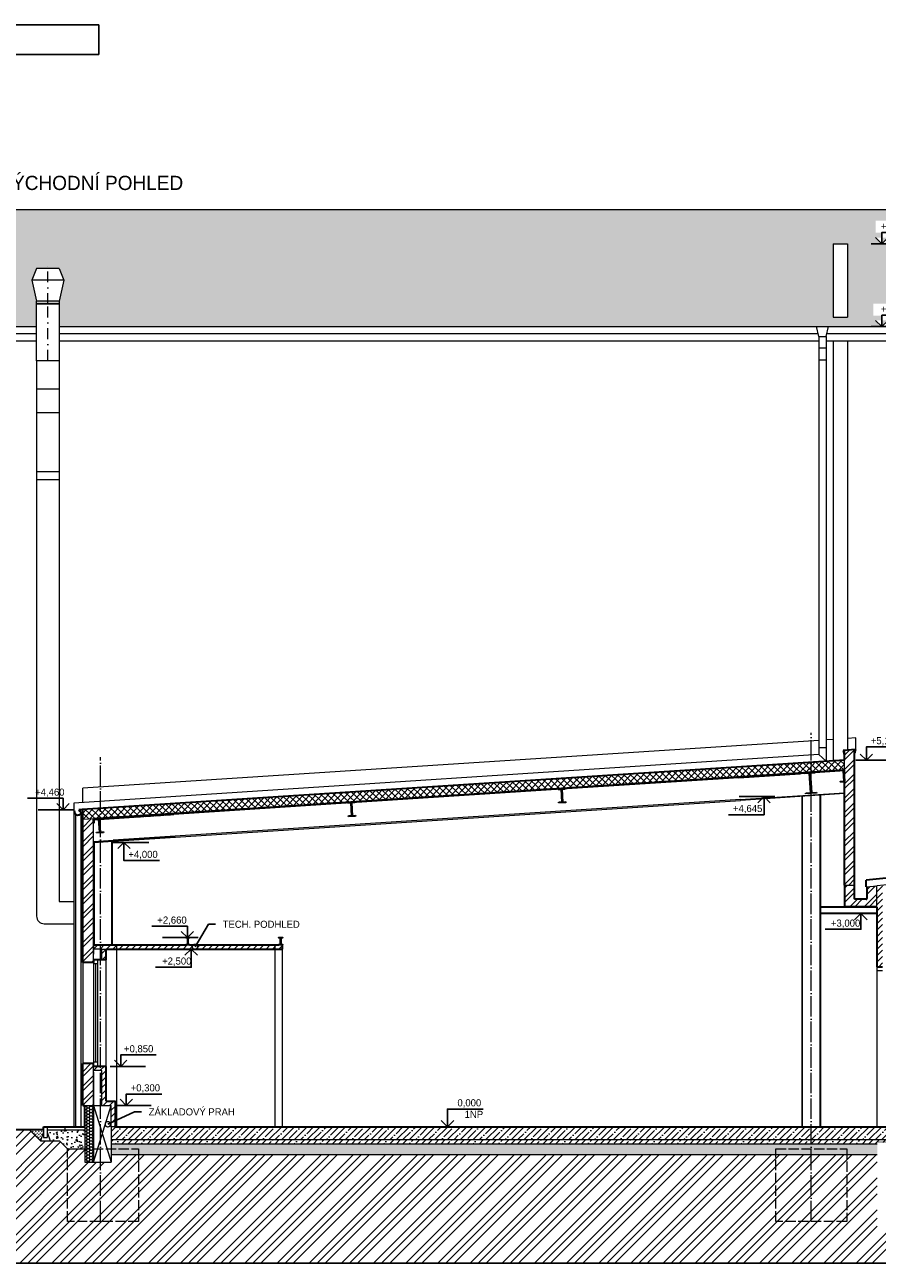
# Model space of a CAD drawing. Header units: millimetres. Extents: x -22988 to 405099, y -30982 to 417446.
# Tile 2 of 18: x -11188 to 804, y -1919 to 15500. Entities that reach past the tile are written whole.
import ezdxf
from ezdxf import colors
from ezdxf.entities.mleader import LeaderData, LeaderLine
from ezdxf.enums import TextEntityAlignment as Align
from ezdxf.math import Vec2, Vec3

# ---------------------------------------------------------------- set-up
doc = ezdxf.new("R2010")
doc.units = ezdxf.units.MM
doc.header["$LTSCALE"] = 12
for name, pattern in [('ACAD_ISO02W100', [15, 12, -3]), ('ACAD_ISO04W100', [30, 24, -3, 0, -3]), ('DASHDOT', [25.4, 12.7, -6.35, 0, -6.35]), ('DXK_LINE_DOT2', [3.9198, 1.9599, -1.9599]), ('Vrchní', [3.96875, 2.38125, -1.5875])]:
    doc.linetypes.add(name, pattern=pattern)
doc.layers.add('netisk', color=30, linetype='Continuous', plot=False)
for name, color, linetype, lineweight in [('NS_tenka', 10, 'Continuous', 9), ('NS_tlusta', 10, 'Continuous', 15), ('NS_velmi_tlusta', 10, 'Continuous', 35), ('srafy', 6, 'Continuous', 9), ('tenka', 6, 'Continuous', 9), ('text', 6, 'Continuous', 9), ('tlusta', 7, 'Continuous', 15), ('velmi_tlusta', 4, 'Continuous', 35)]:
    doc.layers.add(name, color=color, linetype=linetype, lineweight=lineweight)
doc.layers.add('vyskove koty', color=6, linetype='Continuous')
doc.styles.add('laplan', font='txt', dxfattribs={"height": 2})
doc.styles.add('laplan N', font='txt')
pattern_1 = [(45, (109113.12, 10746.15), (-101.02788, 101.02788), []), (45, (109180.47, 10746.15), (-101.02788, 101.02788), [])]

# ---------------------------------------------------------------- blocks, each defined once
blk = doc.blocks.new('*T39')
at = {"layer": 'text', "color": 0, "lineweight": -2, "transparency": 16777216}
for p, q in [((0, 0), (3995, 0)), ((0, 0), (0, -417)), ((3995, 0), (3995, -417)), ((0, -417), (3995, -417))]:
    blk.add_line(p, q, dxfattribs=at)
at = {"layer": 'text', "transparency": 16777216, "insert": (1997, -208), "char_height": 200, "width": 3844.77, "attachment_point": 5, "style": 'laplan N'}
blk.add_mtext("ŘEZ A-A'", dxfattribs=at)
blk = doc.blocks.new('*U30')
at = {"layer": 'vyskove koty', "linetype": 'ByBlock', "lineweight": -2}
blk.add_line((-3, 0), (7, 0), dxfattribs=at)
for points in [[(-1.75, -1.75), (0, 0), (1.75, -1.75)], [(0, 0), (0, -5.12), (0, -5.12), (10, -5.12)]]:
    blk.add_lwpolyline(points, dxfattribs=at)
at = {"layer": 'vyskove koty', "linetype": 'ByBlock', "lineweight": -2, "style": 'laplan N'}
for tag, p in [('VYSKA', (9.5, -2.37)), ('POPIS', (9.5, -5.62))]:
    blk.add_attdef(tag, text='', height=2, dxfattribs=at).set_placement(p, align=Align.TOP_RIGHT)
blk = doc.blocks.new('*U37')
at = {"layer": 'vyskove koty', "linetype": 'ByBlock', "lineweight": -2}
blk.add_line((3, 0), (-7, 0), dxfattribs=at)
for points in [[(0, 0), (0, 3.2), (0, 3.2), (-10, 3.2)], [(1.75, 1.75), (0, 0), (-1.75, 1.75)]]:
    blk.add_lwpolyline(points, dxfattribs=at)
at = {"layer": 'vyskove koty', "linetype": 'ByBlock', "lineweight": -2, "style": 'laplan N'}
blk.add_attdef('VYSKA', text='', height=2, dxfattribs=at).set_placement((-0.52, 5.95), align=Align.TOP_RIGHT)
blk.add_attdef('POPIS', text='', height=2, dxfattribs=at).set_placement((-9.5, 2.7), align=Align.TOP_LEFT)
blk = doc.blocks.new('*U24')
at = {"layer": 'vyskove koty', "linetype": 'ByBlock', "lineweight": -2}
blk.add_line((-3, 0), (7, 0), dxfattribs=at)
for points in [[(0, 0), (0, 5), (0, 5), (10, 5)], [(-1.75, 1.75), (0, 0), (1.75, 1.75)]]:
    blk.add_lwpolyline(points, dxfattribs=at)
at = {"layer": 'vyskove koty', "linetype": 'ByBlock', "lineweight": -2, "style": 'laplan N'}
for tag, p in [('VYSKA', (9.5, 7.75)), ('POPIS', (9.5, 4.5))]:
    blk.add_attdef(tag, text='', height=2, dxfattribs=at).set_placement(p, align=Align.TOP_RIGHT)
blk = doc.blocks.new('_DotSmall')
at = {"color": 0, "linetype": 'ByBlock', "const_width": 0.5}
blk.add_lwpolyline([(-0.0625, 0, 1), (0.0625, 0, 1)], format="xyb", close=True, dxfattribs=at)
blk = doc.blocks.new('*U328')
at = {"layer": 'vyskove koty', "linetype": 'ByBlock', "lineweight": -2}
blk.add_line((3, 0), (-7, 0), dxfattribs=at)
for points in [[(0, 0), (0, -5.13), (0, -5.13), (-10, -5.13)], [(1.75, -1.75), (0, 0), (-1.75, -1.75)]]:
    blk.add_lwpolyline(points, dxfattribs=at)
at = {"layer": 'vyskove koty', "linetype": 'ByBlock', "lineweight": -2, "style": 'laplan N'}
blk.add_attdef('VYSKA', text='', height=2, rotation=360, dxfattribs=at).set_placement((-0.52, -2.38), align=Align.TOP_RIGHT)
blk.add_attdef('POPIS', text='', height=2, rotation=360, dxfattribs=at).set_placement((-9.5, -5.63), align=Align.TOP_LEFT)
blk = doc.blocks.new('*U314')
at = {"layer": 'vyskove koty', "linetype": 'ByBlock', "lineweight": -2}
blk.add_line((3, 0), (-7, 0), dxfattribs=at)
for points in [[(0, 0), (0, -4.45), (0, -4.45), (-10, -4.45)], [(1.75, -1.75), (0, 0), (-1.75, -1.75)]]:
    blk.add_lwpolyline(points, dxfattribs=at)
at = {"layer": 'vyskove koty', "linetype": 'ByBlock', "lineweight": -2, "style": 'laplan N'}
blk.add_attdef('VYSKA', text='', height=2, rotation=360, dxfattribs=at).set_placement((-0.52, -1.7), align=Align.TOP_RIGHT)
blk.add_attdef('POPIS', text='', height=2, rotation=360, dxfattribs=at).set_placement((-9.5, -4.95), align=Align.TOP_LEFT)
blk = doc.blocks.new('*U325')
at = {"layer": 'vyskove koty', "linetype": 'ByBlock', "lineweight": -2}
blk.add_line((3, 0), (-7, 0), dxfattribs=at)
for points in [[(0, 0), (0, -5.12), (0, -5.12), (-10, -5.12)], [(1.75, -1.75), (0, 0), (-1.75, -1.75)]]:
    blk.add_lwpolyline(points, dxfattribs=at)
at = {"layer": 'vyskove koty', "linetype": 'ByBlock', "lineweight": -2, "style": 'laplan N'}
blk.add_attdef('VYSKA', text='', height=2, rotation=360, dxfattribs=at).set_placement((-0.52, -2.37), align=Align.TOP_RIGHT)
blk.add_attdef('POPIS', text='', height=2, rotation=360, dxfattribs=at).set_placement((-9.5, -5.62), align=Align.TOP_LEFT)
blk = doc.blocks.new('*U41')
at = {"layer": 'vyskove koty', "linetype": 'ByBlock', "lineweight": -2}
blk.add_line((-3, 0), (7, 0), dxfattribs=at)
for points in [[(-1.75, 1.75), (0, 0), (1.75, 1.75)], [(0, 0), (0, 3.2), (0, 3.2), (10, 3.2)]]:
    blk.add_lwpolyline(points, dxfattribs=at)
at = {"layer": 'vyskove koty', "linetype": 'ByBlock', "lineweight": -2, "style": 'laplan N'}
for tag, p in [('VYSKA', (9.5, 5.95)), ('POPIS', (9.5, 2.7))]:
    blk.add_attdef(tag, text='', height=2, dxfattribs=at).set_placement(p, align=Align.TOP_RIGHT)
blk = doc.blocks.new('*U346')
at = {"layer": 'vyskove koty', "linetype": 'ByBlock', "lineweight": -2}
blk.add_line((-3, 0), (7, 0), dxfattribs=at)
for points in [[(0, 0), (0, 3.78), (0, 3.78), (10, 3.78)], [(-1.75, 1.75), (0, 0), (1.75, 1.75)]]:
    blk.add_lwpolyline(points, dxfattribs=at)
at = {"layer": 'vyskove koty', "linetype": 'ByBlock', "lineweight": -2, "style": 'laplan N'}
for tag, p in [('VYSKA', (9.5, 6.53)), ('POPIS', (9.5, 3.28))]:
    blk.add_attdef(tag, text='', height=2, dxfattribs=at).set_placement(p, align=Align.TOP_RIGHT)

msp = doc.modelspace()

# ---------------------------------------------------------------- hatches: boundary and pattern name
at = {"layer": 'srafy', "transparency": 33554610}
h = msp.add_hatch(dxfattribs=at)
h.set_pattern_fill('ANSI32', color=1, scale=15)
h.set_pattern_definition(pattern_1)
h.paths.add_polyline_path([(484.2, 5304.5), (344.1, 5292.6), (344.1, 3400.1), (484.1, 3399.9)])
h = msp.add_hatch(dxfattribs=at)
h.set_pattern_fill('ANSI37', color=1, scale=20, angle=2)
h.set_pattern_definition([(47, (108816.254, 14907.523), (-46.44096, 43.306896), []), (137, (108816.254, 14907.523), (-43.306896, -46.44096), [])])
h.paths.add_polyline_path([(-145.2, 5125.8), (-10128.3, 4477), (-10123.4, 4337), (-140, 4985.8)])
h.paths.add_polyline_path([(344.1, 5157.6), (-145.2, 5125.8), (-140, 4985.8), (271.4, 5012.6), (271.4, 5014.2), (344.1, 5017.3)])
h.paths.add_polyline_path([(-10373, 4320.8), (-10223, 4330.5), (-10123.4, 4337), (-10128.3, 4477), (-10373, 4461.1)])
h = msp.add_hatch(dxfattribs=at)
h.set_pattern_fill('ANSI32', color=1, scale=15)
h.set_pattern_definition(pattern_1)
h.paths.add_polyline_path([(-10223, 890), (-10373, 890), (-10373, 300), (-10343, 300), (-10223, 300), (-10223, 380)])
h.paths.add_polyline_path([(-10372.9, 2310), (-10222.9, 2310), (-10223, 3971.5), (-10222.7, 4330), (-10373, 4325.5)])
h = msp.add_hatch(dxfattribs=at)
h.set_pattern_fill('ANSI32', color=1, scale=15)
h.set_pattern_definition([(45, (109113.12, 10760.98), (-101.02788, 101.02788), []), (45, (109180.47, 10760.98), (-101.02788, 101.02788), [])])
edge = h.paths.add_edge_path()
edge.add_line((799.1, 3333.8), (799.1, 3390))
edge.add_line((799.1, 3390), (659.1, 3376.3))
edge.add_line((659.1, 3376.3), (659.1, 3212.5))
edge.add_arc((646.6, 3212.5), 12.5, 270, 360, ccw=False)
edge.add_line((646.6, 3200), (496.6, 3200))
edge.add_arc((496.6, 3212.5), 12.5, 180, 270, ccw=False)
edge.add_line((484.1, 3212.5), (484.2, 3387.5))
edge.add_arc((471.7, 3387.5), 12.5, 360, 450.48618)
edge.add_line((471.6, 3400), (356.6, 3400))
edge.add_arc((356.6, 3387.5), 12.5, 90.00095, 179.98265)
edge.add_line((344.1, 3387.5), (344.1, 3112.5))
edge.add_arc((356.6, 3112.5), 12.5, 180, 270)
edge.add_line((356.6, 3100), (599.4, 3100))
edge.add_line((599.4, 3100), (788.8, 3100))
edge.add_arc((788.8, 3112.5), 12.5, 270, 325)
edge.add_line((799.1, 3105.3), (799.1, 3333.8))
at = {"layer": 'srafy', "transparency": 33554687}
h = msp.add_hatch(dxfattribs=at)
h.set_pattern_fill('ANSI31', color=251, scale=20)
h.set_pattern_definition([(45, (876.18, 60134.785), (-44.90128, 44.90128), [])])
h.paths.add_polyline_path([(799.1, 2250), (879.1, 2250), (879.1, 3397.8), (799.1, 3390)])
at = {"layer": 'srafy', "transparency": 33554610}
h = msp.add_hatch(dxfattribs=at)
h.set_pattern_fill('ANSI31', color=1, scale=20)
h.set_pattern_definition([(45, (109113.12, 10746.145), (-44.90128, 44.90128), [])])
h.paths.add_polyline_path([(-8637.1, 2500), (-7563, 2500), (-7563, 2560), (-10223, 2560), (-10223, 2500), (-10043, 2500)])
h.paths.add_polyline_path([(-10103, 2350), (-10043, 2350), (-10043, 2500), (-10103, 2500)])
h.paths.add_polyline_path([(-10043, 850), (-10223, 850), (-10223, 790), (-10103, 790), (-10103, 300), (-9973, 300), (-9973, 0), (-9913, 0), (-9913, 360), (-10043, 360)])
h = msp.add_hatch(dxfattribs=at)
h.set_pattern_fill('HONEY', color=1, scale=8)
h.set_pattern_definition([(0, (-10343, 200), (38.1, 21.99705), [25.4, -50.8]), (120, (-10343, 200), (-38.1, 21.99705), [25.4, -50.8]), (60, (-10343, 200), (8e-08, 43.9941), [-50.8, 25.4])])
h.paths.add_polyline_path([(-10223, 300), (-10343, 300), (-10343, -100), (-10343, -500), (-10223, -500)])
h = msp.add_hatch(dxfattribs=at)
h.set_pattern_fill('ANSI35', color=1, scale=20)
h.set_pattern_definition([(45, (109139.86, 10746.15), (-89.80256, 89.80256), []), (45, (109229.66, 10746.15), (-89.80256, 89.80256), [158.75, -31.75, 0, -31.75])])
h.paths.add_polyline_path([(-9973, -180), (1129.1, -180), (1129.1, 0), (-9973, 0)])
h = msp.add_hatch(dxfattribs=at)
h.set_pattern_fill('AR-CONC', color=1)
h.set_pattern_definition([(50, (66364.39, 12001.15), (182.18467, -15.93909), [19.05, -209.55]), (355, (66364.39, 12001.15), (-35.2434, 191.05685), [15.24, -167.6406]), (100.45144, (66379.57, 11999.82), (146.94125, 175.11775), [16.19, -178.09024]), (46.1842, (66364.39, 12051.95), (271.07904, -42.0423), [28.575, -314.325]), (96.63556, (66386.98, 12048.44), (237.4041, 247.4261), [24.285, -267.1356]), (351.18415, (66364.4, 12051.95), (237.4041, 247.4261), [22.86, -251.4597]), (21, (66389.79, 12039.25), (151.6144, -102.2652), [19.05, -209.55]), (326, (66389.79, 12039.25), (61.80203, 184.18797), [15.24, -167.64]), (71.45144, (66402.42, 12030.72), (213.4164, 81.92277), [16.19, -178.08994]), (37.5, (66364.39, 12001.145), (3.088603, 84.55504), [0, -165.608, 0, -170.18, 0, -168.275]), (7.5, (66364.39, 12001.145), (66.81966, 100.18057), [0, -97.028, 0, -161.798, 0, -64.135]), (327.5, (66307.746, 12001.145), (135.590595, -5.728744), [0, -63.5, 0, -198.12, 0, -262.89]), (317.5, (66282.35, 12001.15), (148.12918, 25.4265), [0, -82.55, 0, -131.572, 0, -186.69])])
h.paths.add_polyline_path([(-10698, -200), (-10588, -310), (-10343, -310), (-10343, -50), (-10873, -50), (-10873, -75), (-10828, -200)])
h = msp.add_hatch(dxfattribs=at)
h.set_pattern_fill('ANSI35', color=1, scale=20)
h.set_pattern_definition([(45, (109176.93, 10816.15), (-89.80256, 89.80256), []), (45, (109266.73, 10816.15), (-89.80256, 89.80256), [158.75, -31.75, 0, -31.75])])
h.paths.add_polyline_path([(-9973, -180), (-9973, -240), (804.1, -240), (804.1, -220), (1129.1, -220), (1129.1, -180)])
h = msp.add_hatch(dxfattribs=at)
h.set_pattern_fill('AR-CONC', color=1)
h.set_pattern_definition([(50, (32256.47, 58332.23), (182.18467, -15.9391), [19.05, -209.55]), (355, (32256.47, 58332.23), (-35.2434, 191.05685), [15.24, -167.6406]), (100.45144, (32271.66, 58330.9), (146.94125, 175.11775), [16.19, -178.09024]), (46.1842, (32256.47, 58383.03), (271.07904, -42.0423), [28.575, -314.325]), (96.63556, (32279.06, 58379.52), (237.4041, 247.4261), [24.285, -267.1356]), (351.18415, (32256.47, 58383.03), (237.4041, 247.4261), [22.86, -251.4597]), (21, (32281.87, 58370.33), (151.6144, -102.2652), [19.05, -209.55]), (326, (32281.87, 58370.33), (61.80203, 184.18797), [15.24, -167.64]), (71.45144, (32294.5, 58361.8), (213.4164, 81.92277), [16.19, -178.08994]), (37.5, (32256.474, 58332.225), (3.088603, 84.55504), [0, -165.608, 0, -170.18, 0, -168.275]), (7.5, (32256.47, 58332.225), (66.81966, 100.18057), [0, -97.028, 0, -161.798, 0, -64.135]), (327.5, (32199.83, 58332.225), (135.590595, -5.728744), [0, -63.5, 0, -198.12, 0, -262.89]), (317.5, (32174.43, 58332.23), (148.12918, 25.4265), [0, -82.55, 0, -131.572, 0, -186.69])])
h.paths.add_polyline_path([(-9973, -390), (-622.7, -390), (-622.7, -243.8), (-9973, -236.2)])
h.paths.add_polyline_path([(-622.7, -390), (-122.7, -390), (-122.7, -240), (-622.7, -240)])
h.paths.add_polyline_path([(-122.7, -390), (377.3, -390), (377.3, -240), (-122.7, -240)])
h.paths.add_polyline_path([(377.3, -390), (804.4, -390), (804.4, -240), (377.3, -240)])
at = {"layer": 'tenka'}
h = msp.add_hatch(dxfattribs=at)
h.set_pattern_fill('ZEM_PUVODNI', color=251, scale=80)
h.set_pattern_definition([(45, (109113.12, 10746.15), (-226.2742, 226.2742), []), (45, (109226.26, 10746.15), (-226.2742, 226.2742), []), (45, (109339.4, 10746.15), (-226.2742, 226.2742), [])])
h.paths.add_polyline_path([(-123, -400), (-623, -400), (-623, -1330), (-123, -1330)], flags=17)
h.paths.add_polyline_path([(377, -400), (-123, -400), (-123, -1330), (377, -1330)], flags=17)
h.paths.add_polyline_path([(804.1, -400), (377, -400), (377, -1330), (-623, -1330), (-623, -400), (-9588, -400), (-9588, -1330), (-10588, -1330), (-10588, -310), (-10698, -200), (-10828, -200), (-10968, -200), (-11123, -45), (-12864.7, -45), (-12864.7, -1919.3), (8206.6, -1919.3), (8206.6, 0), (6759.1, 0), (6759.1, -100), (6159.1, -100), (6159.1, -215), (6194.1, -215), (6194.1, -1400), (5794.1, -1400), (5794.1, -695), (1204.1, -695), (1204.1, -1400), (804.1, -1400)])
h.paths.add_polyline_path([(-10123, -500), (-10343, -500), (-10343, -310), (-10588, -310), (-10588, -1330), (-10123, -1330)], flags=17)
h.paths.add_polyline_path([(-9973, -400), (-9973, -500), (-10123, -500), (-10123, -1330), (-9588, -1330), (-9588, -400)], flags=17)
at = {"layer": 'tenka', "transparency": 33554610}
h = msp.add_hatch(dxfattribs=at)
h.set_pattern_fill('ZEM_NASYPANA', color=1, scale=15)
h.set_pattern_definition([(45, (109113.12, 10746.145), (0, 42.426407), [15, -45]), (135, (109144.94, 10767.358), (-42.426407, 3e-15), [15, -45])])
h.paths.add_polyline_path([(-11123, -45), (-10968, -200), (-10923, -75), (-10923, -45)])
at = {"layer": 'tlusta'}
h = msp.add_hatch(dxfattribs=at)
h.set_pattern_fill('ACAD_ISO07W100', color=251, scale=20)
h.set_pattern_definition([(0, (4137.13, 10656.15), (0, 100), [10, -60])])
h.paths.add_polyline_path([(184.1, 12418.2), (384.1, 12418.2), (384.1, 11388.3), (184.1, 11388.3)], flags=16)
edge = h.paths.add_edge_path(flags=16)
edge.add_line((782, 12507.7), (869.5, 12420.2))
edge.add_line((869.5, 12420.2), (957, 12507.7))
edge = h.paths.add_edge_path(flags=16)
edge.add_line((869.5, 12420.2), (869.5, 12580.2))
edge.add_line((869.5, 12580.2), (1369.5, 12580.2))
edge = h.paths.add_edge_path(flags=16)
edge.add_line((719.5, 12420.2), (1219.5, 12420.2))
h.paths.add_polyline_path([(782, 12574.6), (1372.7, 12574.6), (1372.7, 12743.9), (782, 12743.9)], flags=16)
h.paths.add_polyline_path([(1280.9, 12580.2), (1369.5, 12580.2), (1369.5, 12430.2), (1280.9, 12430.2)], flags=16)
edge = h.paths.add_edge_path()
edge.add_line((782, 11342.5), (869.5, 11255))
edge.add_line((869.5, 11255), (957, 11342.5))
edge = h.paths.add_edge_path()
edge.add_line((869.5, 11255), (869.5, 11415))
edge.add_line((869.5, 11415), (1369.5, 11415))
edge = h.paths.add_edge_path()
edge.add_line((719.5, 11255), (1219.5, 11255))
h.paths.add_polyline_path([(747.5, 11409.4), (1372.8, 11409.4), (1372.8, 11579.1), (747.5, 11579.1)], flags=16)
h.paths.add_polyline_path([(1280.9, 11415), (1369.5, 11415), (1369.5, 11265), (1280.9, 11265)], flags=16)
h.paths.add_polyline_path([(-10863.5, 11906.6), (-10863.5, 11613.3), (-11021, 11613.3), (-11088.5, 11906.6)])
h.paths.add_polyline_path([(-10638.5, 11906.6), (-10706, 11613.3), (-10863.5, 11613.3), (-10863.5, 11906.6)])
h.paths.add_polyline_path([(-10706, 12073.3), (-10638.5, 11906.6), (-10863.5, 11906.6), (-10863.5, 12073.3)])
h.paths.add_polyline_path([(-10863.5, 12073.3), (-10863.5, 11906.6), (-11088.5, 11906.6), (-11021, 12073.3)])
h.paths.add_polyline_path([(-11021, 11573.3), (-10706, 11573.3), (-10706, 11257), (6464.9, 11257), (6464.9, 12902), (-12946.2, 12902), (-12946.2, 11257), (-11021, 11257)])

# ---------------------------------------------------------------- linework, layer by layer
at = {"color": 1, "linetype": 'DXK_LINE_DOT2'}
msp.add_line((-9089.9, 4392.1), (-9953, 4336.1), dxfattribs=at)
at = {"layer": 'netisk'}
msp.add_lwpolyline([(-12864.7, -45), (-12864.7, -1919.3), (8206.6, -1919.3), (8206.6, 0)], dxfattribs=at)
at = {"layer": 'NS_tenka', "linetype": 'ByBlock'}
for p, q in [((-11021, 12073.3), (-11088.5, 11906.6)), ((-10706, 12073.3), (-11021, 12073.3)), ((-10706, 12073.3), (-10638.5, 11906.6)), ((-11088.5, 11906.6), (-11021, 11613.3)), ((-10638.5, 11906.6), (-11088.5, 11906.6)), ((-10638.5, 11906.6), (-10706, 11613.3)), ((-10706, 11613.3), (-11021, 11613.3)), ((-11021, 10774.2), (-11021, 11573.3)), ((-11021, 11573.3), (-10706, 11573.3)), ((-10706, 11573.3), (-10706, 10774.2)), ((-10706, 10774.2), (-11021, 10774.2))]:
    msp.add_line(p, q, dxfattribs=at)
at = {"layer": 'NS_tenka', "linetype": 'DASHDOT'}
for p, q in [((-10863.5, 11573.3), (-10863.5, 12123.3)), ((-10863.5, 10774.2), (-10863.5, 11573.3))]:
    msp.add_line(p, q, dxfattribs=at)
at = {"layer": 'NS_tenka'}
msp.add_line((-10706, 10774.2), (-11021, 10774.2), dxfattribs=at)
at = {"layer": 'NS_tenka', "linetype": 'ByBlock'}
msp.add_lwpolyline([(-10706, 11613.3), (-10706, 11573.3), (-11021, 11573.3), (-11021, 11613.3)], dxfattribs=at)
at = {"layer": 'NS_tlusta', "color": 1}
for p, q in [((184.1, 12418.2), (384.1, 12418.2)), ((184.1, 12418.2), (184.1, 11388.3)), ((384.1, 12418.2), (384.1, 11388.3)), ((184.1, 11388.3), (384.1, 11388.3)), ((184.1, 11056.5), (184.1, 5147.2)), ((384.1, 11056.5), (384.1, 5296)), ((-11021, 10774.2), (-11021, 2963.1)), ((-10706, 10774.2), (-10706, 3170.1)), ((-11021, 10379.3), (-10706, 10379.3)), ((-11021, 10045.2), (-10706, 10045.2)), ((-11021, 9216.4), (-10706, 9216.4)), ((-11021, 9105), (-10706, 9105)), ((-15.9, 5434.8), (-10373, 4761.7)), ((184.1, 5447.8), (84.1, 5441.3)), ((503.7, 5468.6), (384.1, 5460.8)), ((503.7, 5306.1), (503.7, 5468.6)), ((-15.9, 5234.4), (-10499.1, 4553.1)), ((-15.9, 5334.4), (84.1, 5334.4)), ((-15.9, 5334.4), (-15.9, 5234.4)), ((-15.9, 5234.4), (84.1, 5140.7)), ((84.1, 5334.4), (84.1, 5140.7)), ((-10399.1, 4406.9), (-10399.1, 4459.4)), ((-10706, 3170.1), (-10499.1, 3170.1)), ((-10399.1, 3170.1), (-10373, 3170.1)), ((-10914.1, 2855.1), (-10499.1, 2855.1)), ((-10399.1, 2855.1), (-10373, 2855.1))]:
    msp.add_line(p, q, dxfattribs=at)
at = {"layer": 'NS_tlusta'}
for p, q in [((344.1, 5017.3), (344.1, 5157.6)), ((-1141.7, 4909.2), (-3633.6, 4747.2)), ((-1142.4, 4920.7), (-3587.2, 4761.8)), ((-219.4, 4980.7), (-1142.4, 4920.7)), ((-147.3, 4973.3), (-1141.6, 4908.7)), ((-1141.6, 4908.7), (-278.4, 4964.8)), ((-265.5, 4965.6), (-278.4, 4964.8)), ((344.1, 5005.2), (-140.2, 4973.8)), ((-9.8, 4994.3), (-69.7, 4990.4)), ((-17.8, 4981.7), (-22, 4981.5)), ((-10373, 4561.3), (-10373, 4761.7)), ((-3639.2, 4746.9), (-6592.4, 4555)), ((-3687, 4755.3), (-6546, 4569.5)), ((-10499.1, 4553.1), (-10499.1, 0)), ((-6645.8, 4563), (-9090.6, 4404.1)), ((-6597.9, 4554.6), (-9089.9, 4392.6)), ((-1121.7, 4602.8), (-9070, 4086.3)), ((-9069.2, 4074.8), (-1121, 4591.4)), ((-1121.8, 4603.3), (344.1, 4698.6)), ((-1121.8, 4603.3), (344.1, 4698.6)), ((344.1, 4686.6), (-1121, 4591.4)), ((-258, 4647.5), (-258, 0)), ((-245, 0), (-245, 4648.3)), ((-50.2, 4691), (-199.9, 4681.3)), ((-1, 0), (-1, 4664.2)), ((12, 0), (12, 4665)), ((-10474.1, 4397.6), (-10474.1, 0)), ((-10399.1, 4406.9), (-10399.1, 0)), ((-10139.8, 4323.9), (-9089.9, 4392.1)), ((-9090.6, 4404.1), (-10093.5, 4338.9)), ((-10223, 4330.5), (-10373, 4320.8)), ((-10223, 4330.5), (-10193.3, 4332.5)), ((-10222.9, 2350), (-10222.7, 4330.5)), ((-10172.6, 4321.8), (-10145.4, 4323.5)), ((-9953, 4336.1), (-9966, 4335.2)), ((-10222.8, 4011.9), (-9937.9, 4030.4)), ((-10222.8, 4011.9), (-9937.9, 4030.4)), ((-10222.8, 3999.9), (-9942.2, 4018.1)), ((-10222.8, 3999.9), (-9942.2, 4018.1)), ((-9966, 4016.5), (-9966, 2560)), ((-9953, 2560), (-9953, 4017.4)), ((-9070, 4086.3), (-9942.6, 4030.1)), ((-9942.6, 4030.1), (-9070, 4086.3)), ((-9942.2, 4018.1), (-9069.2, 4074.8)), ((-10223, 3971.5), (-10223, 2430)), ((-10210, 4000.7), (-10210, 2560)), ((356.6, 3400), (471.7, 3400)), ((659.1, 3376.3), (799.1, 3390)), ((799.1, 3090.5), (799.1, 3390)), ((12, 3100), (799.1, 3100)), ((12, 3090), (799.1, 3090)), ((12, 3010), (799.1, 3010)), ((12, 3000), (799.1, 3000)), ((-10103, 2500), (-10222.9, 2500)), ((-10222.8, 2560), (-8918, 2560)), ((-10103, 2500), (-10043, 2500)), ((-10103, 2350), (-10103, 2500)), ((-9893, 0), (-9893, 2545)), ((-8918, 2560), (-8868, 2560)), ((-7663, 0), (-7663, 2545)), ((-7563, 0), (-7563, 2545)), ((-10373, 2310), (-10373, 890)), ((-10222.9, 2310), (-10222.9, 890)), ((-10162.9, 2290), (-10222.9, 2290)), ((-10192.9, 2290), (-10192.9, 910)), ((-10162.9, 2350), (-10162.9, 850)), ((-10043, 850), (-10043, 2350)), ((799.1, 2250), (799.1, 0)), ((799.1, 2200), (879.1, 2200)), ((-10162.9, 910), (-10222.9, 910)), ((-10223, 850), (-10103, 850)), ((-10223, 850), (-10103, 850)), ((-10223, 300), (-10222.9, 850)), ((-10103, 790), (-10223, 790)), ((-10223, 770), (-10223, 300)), ((-10103, 300), (-10103, 790)), ((-10343, 300), (-10103, 300)), ((-10223, 300), (-10223, -500)), ((-10223, 300), (-9973, -500)), ((-10223, -500), (-9973, 300)), ((-10103, 300), (-9973, 300)), ((-9973, 0), (-9973, 300)), ((-10873, 0), (-10873, -150)), ((-10623, 0), (-10623, -50)), ((-10343, 0), (-10343, -500)), ((-9973, 0), (-9973, -500)), ((-9913, 0), (-9973, 0)), ((-10968, -200), (-11123, -45)), ((-10923, -75), (-10968, -200)), ((-10923, -45), (-10923, -150)), ((-10923, -150), (-10873, -150)), ((-10343, -50), (-10873, -50)), ((-10873, -75), (-10828, -200)), ((-10968, -200), (-10828, -200)), ((-10828, -200), (-10698, -200)), ((-10588, -310), (-10698, -200)), ((-10588, -310), (-10343, -310)), ((-9973, -180), (1129.1, -180)), ((-9973, -240), (804.1, -240)), ((-10343, -500), (-9973, -500)), ((-9973, -390), (804.1, -390))]:
    msp.add_line(p, q, dxfattribs=at)
at = {"layer": 'NS_tlusta', "linetype": 'ACAD_ISO02W100'}
msp.add_lwpolyline([(-10588, -310), (-9588, -310), (-9588, -1330), (-10588, -1330), (-10588, -310)], dxfattribs=at)
msp.add_lwpolyline([(377, -310), (377, -1330), (-623, -1330), (-623, -310)], close=True, dxfattribs=at)
at = {"layer": 'NS_tlusta', "color": 1}
msp.add_arc((-10912.7, 2963.4), 108.3, 179.8764, 269.27268, dxfattribs=at)
at = {"layer": 'NS_velmi_tlusta'}
for p, q in [((344.1, 5157.6), (344.1, 5292.6)), ((484.1, 3399.9), (484.1, 5304.5)), ((344.1, 5157.6), (-10377.6, 4460.8)), ((344.1, 5017.3), (-10222.7, 4330.5)), ((-219.4, 4980.7), (-69.7, 4990.4)), ((-218.7, 4970), (-219.4, 4980.7)), ((-147.4, 4974.6), (-218.7, 4970)), ((-129.3, 4696.6), (-147.4, 4974.6)), ((-69, 4979.7), (-140.3, 4975.1)), ((-140.3, 4975.1), (-122.2, 4697.1)), ((-69.7, 4990.4), (-69, 4979.7)), ((344.1, 3400), (344.1, 5017.3)), ((-3687, 4755.3), (-3587.2, 4761.8)), ((-3686.5, 4746.8), (-3687, 4755.3)), ((-3686.5, 4746.8), (-3687, 4755.3)), ((-3686.5, 4746.8), (-3639.4, 4749.9)), ((-3627.5, 4567.3), (-3639.4, 4749.9)), ((-3633.8, 4750.2), (-3586.7, 4753.3)), ((-3633.8, 4750.2), (-3621.9, 4567.6)), ((-3587.2, 4761.8), (-3586.7, 4753.3)), ((-3587.2, 4761.8), (-3586.7, 4753.3)), ((-6645.8, 4563), (-6546, 4569.5)), ((-6645.2, 4554.5), (-6645.8, 4563)), ((-6598.1, 4557.6), (-6645.2, 4554.5)), ((-6586.3, 4375), (-6598.1, 4557.6)), ((-6545.5, 4561), (-6592.6, 4558)), ((-6592.6, 4558), (-6580.7, 4375.3)), ((-6546, 4569.5), (-6545.5, 4561)), ((-3674.6, 4564.2), (-3627.5, 4567.3)), ((-3674.1, 4555.7), (-3674.6, 4564.2)), ((-3574.3, 4562.2), (-3674.1, 4555.7)), ((-3621.9, 4567.6), (-3574.8, 4570.7)), ((-3574.8, 4570.7), (-3574.3, 4562.2)), ((-200.6, 4692), (-129.3, 4696.6)), ((-199.9, 4681.3), (-200.6, 4692)), ((-122.2, 4697.1), (-50.9, 4701.7)), ((-50.9, 4701.7), (-50.2, 4691)), ((-10377.9, 4460.8), (-10427.8, 4457.5)), ((-10427.8, 4457.5), (-10414.2, 4430.8)), ((-10414.2, 4430.8), (-10411.5, 4447.2)), ((-10373, 2310), (-10373, 4461.1)), ((-6633.4, 4371.9), (-6586.3, 4375)), ((-6632.8, 4363.4), (-6633.4, 4371.9)), ((-6533, 4369.9), (-6632.8, 4363.4)), ((-6580.7, 4375.3), (-6533.6, 4378.4)), ((-6533.6, 4378.4), (-6533, 4369.9)), ((-10222.7, 4322), (-10172.8, 4325.3)), ((-10222.7, 4322), (-10172.8, 4325.3)), ((-10219.5, 4272.1), (-10222.7, 4322)), ((-10219.5, 4272.1), (-10222.7, 4322)), ((-10214.5, 4272.5), (-10219.5, 4272.1)), ((-10219.5, 4272.1), (-10214.5, 4272.5)), ((-10172.5, 4320.3), (-10217.4, 4317.4)), ((-10172.5, 4320.3), (-10217.4, 4317.4)), ((-10217.4, 4317.4), (-10214.5, 4272.5)), ((-10217.4, 4317.4), (-10214.5, 4272.5)), ((-10193.3, 4332.5), (-10093.5, 4338.9)), ((-10192.8, 4324), (-10193.3, 4332.5)), ((-10145.7, 4327), (-10192.8, 4324)), ((-10172.8, 4325.3), (-10172.5, 4320.3)), ((-10172.8, 4325.3), (-10172.5, 4320.3)), ((-10133.8, 4144.4), (-10145.7, 4327)), ((-10093, 4330.5), (-10140.1, 4327.4)), ((-10140.1, 4327.4), (-10128.2, 4144.8)), ((-10093.5, 4338.9), (-10093, 4330.5)), ((-10180.9, 4141.4), (-10133.8, 4144.4)), ((-10180.3, 4132.9), (-10180.9, 4141.4)), ((-10080.6, 4139.4), (-10180.3, 4132.9)), ((-10128.2, 4144.8), (-10081.1, 4147.9)), ((-10081.1, 4147.9), (-10080.6, 4139.4)), ((356.6, 3400), (344.1, 3400)), ((471.7, 3400), (484.1, 3399.9)), ((659.1, 3376.3), (659.1, 3212.5)), ((-10222.8, 2560), (-8918, 2560)), ((-10043, 2500), (-7563, 2500)), ((-10043, 2350), (-10043, 2500)), ((-8868, 2560), (-7613, 2560)), ((-7563, 2500), (-7563, 2560)), ((-10222.9, 2310), (-10373, 2310)), ((-10043, 2350), (-10222.9, 2350)), ((-10222.9, 2350), (-10222.9, 2310)), ((799.1, 2250), (879.1, 2250)), ((-10373, 300), (-10373, 890)), ((-10222.9, 890), (-10373, 890)), ((-10222.9, 850), (-10222.9, 890)), ((-10043, 850), (-10222.9, 850)), ((-10043, 360), (-10043, 850)), ((-10043, 360), (-9913, 360)), ((-9913, 0), (-9913, 360)), ((-10373, 300), (-10343, 300)), ((-10343, 0), (-10343, 300)), ((-10923, 0), (-10343, 0)), ((-10923, -45), (-10923, 0)), ((-9913, 0), (1129.1, 0)), ((-10923, -45), (-12864.7, -45))]:
    msp.add_line(p, q, dxfattribs=at)
for points in [[(503.7, 5306.1), (324.2, 5290.9)], [(324.2, 5290.9), (338.4, 5243), (339.2, 5257.9)], [(488.3, 5273.4), (488.8, 5258.4), (503.7, 5306.1)], [(-8918, 2560), (-8918, 2564.3), (-8894.4, 2564.3), (-8894.4, 2655.8), (-8918, 2655.8), (-8918, 2660), (-8868, 2660), (-8868, 2655.8), (-8891.6, 2655.8), (-8891.6, 2564.3), (-8868, 2564.3), (-8868, 2560)], [(-7613, 2560), (-7613, 2564.3), (-7589.4, 2564.3), (-7589.4, 2655.8), (-7613, 2655.8), (-7613, 2660), (-7563, 2660), (-7563, 2655.8), (-7586.6, 2655.8), (-7586.6, 2564.3), (-7563, 2564.3), (-7563, 2560)]]:
    msp.add_lwpolyline(points, dxfattribs=at)
msp.add_lwpolyline([(279.1, 5013.2), (334, 5016.6), (344.1, 4854.9), (289.2, 4851.5), (288.9, 4855.5), (339.8, 4858.7), (330.2, 5012.4), (279.3, 5009.2)], close=True, dxfattribs=at)
for points in [[(356.6, 3400, 0.4142136), (344.1, 3387.5)], [(344.1, 3387.5), (344.1, 3112.5, 0.4142136), (356.6, 3100), (599.4, 3100)], [(484.2, 3371.7), (484.2, 3387.5, 0.4117304), (471.8, 3400)], [(646.6, 3200), (496.6, 3200, -0.4142136), (484.1, 3212.5), (484.2, 3371.7)], [(646.6, 3200, 0.4142136), (659.1, 3212.5)], [(571.3, 3100), (788.8, 3100, 0.2446984), (799.1, 3105.3)]]:
    msp.add_lwpolyline(points, format="xyb", dxfattribs=at)
msp.add_arc((-10440.6, 4434.7), 50, 164.82049, 2, dxfattribs=at)
at = {"layer": 'tenka', "color": 1, "linetype": 'Vrchní', "ltscale": 2, "const_width": 10}
msp.add_lwpolyline([(-9973, -175), (1129.1, -175)], dxfattribs=at)
at = {"layer": 'tenka', "linetype": 'Vrchní', "ltscale": 2, "const_width": 10}
msp.add_lwpolyline([(804.1, -215), (832.2, -215), (6194.1, -215)], dxfattribs=at)
at = {"layer": 'tlusta'}
for p, q in [((-12946.2, 12902), (6464.9, 12902)), ((-12946.2, 11257), (-11021, 11257)), ((-12946.2, 11156.5), (-11021, 11156.5)), ((-10706, 11257), (6464.9, 11257)), ((-10706, 11156.5), (-26, 11156.5)), ((-15.9, 11116.3), (-51.3, 11257)), ((84.1, 11116.3), (119.5, 11257)), ((94.2, 11156.5), (6464.9, 11156.5)), ((-12946.2, 11056.5), (-11021, 11056.5)), ((-10706, 11056.5), (-15.9, 11056.5)), ((-15.9, 11116.3), (-15.9, 5334.4)), ((-15.9, 11116.3), (84.1, 11116.3)), ((84.1, 11116.3), (84.1, 5334.4)), ((84.1, 11056.5), (6464.9, 11056.5)), ((-15.9, 10956.5), (84.1, 10956.5)), ((-15.9, 10788.8), (84.1, 10788.8)), ((3499.1, 3654.5), (799.1, 3390))]:
    msp.add_line(p, q, dxfattribs=at)
at = {"layer": 'tlusta', "linetype": 'ACAD_ISO04W100'}
for p, q in [((-123, -1330), (-123, 5541.5)), ((-10123, -1330), (-10123, 5200))]:
    msp.add_line(p, q, dxfattribs=at)
at = {"layer": 'velmi_tlusta'}
for p, q in [((3499.1, 3750), (649.1, 3470.6)), ((649.1, 3375.3), (649.1, 3470.6)), ((659.1, 3376.3), (649.1, 3375.3)), ((799.1, 3090.5), (799.1, 2250))]:
    msp.add_line(p, q, dxfattribs=at)

# ---------------------------------------------------------------- block references
msp.add_blockref('*T39', (-14143, 15500.2))
at = {"layer": 'vyskove koty', "xscale": 50, "yscale": 50, "zscale": 50}
for name, p, values in [('*U41', (869.5, 12420.2), {'VYSKA': '+12,420'}), ('*U41', (869.5, 11255), {'VYSKA': '+11,255'}), ('*U346', (651.1, 5154.6), {'VYSKA': '+5,155'}), ('*U30', (-9792.4, 3999.9), {'VYSKA': '+4,000'}), ('*U41', (-9759.6, 300), {'VYSKA': '+0,300'})]:
    msp.add_blockref(name, p, dxfattribs=at).add_auto_attribs(values)
at = {"layer": 'vyskove koty'}
ref = msp.add_blockref('*U37', (-10649.6, 4459.9), dxfattribs=dict(at, xscale=50, yscale=50, zscale=50))
ref.add_attrib('VYSKA', '+4,460', dxfattribs={"linetype": 'ByBlock', "lineweight": -2, "height": 100, "style": 'laplan N'}).set_placement((-10628.7, 4757.3), align=Align.TOP_RIGHT)
ref = msp.add_blockref('*U325', (-788.1, 4645.5), dxfattribs=dict(at, xscale=50, yscale=50, zscale=50))
ref.add_attrib('VYSKA', '+4,645', dxfattribs={"linetype": 'ByBlock', "lineweight": -2, "height": 100, "rotation": 360, "style": 'laplan N'}).set_placement((-812, 4526.9), align=Align.TOP_RIGHT)
ref = msp.add_blockref('*U314', (573.4, 3000), dxfattribs=dict(at, xscale=50, yscale=50, zscale=50))
ref.add_attrib('VYSKA', '+3,000', dxfattribs={"linetype": 'ByBlock', "lineweight": -2, "height": 100, "rotation": 360, "style": 'laplan N'}).set_placement((565.6, 2914.9), align=Align.TOP_RIGHT)
ref = msp.add_blockref('*U37', (-8900, 2660), dxfattribs=dict(at, xscale=50, yscale=50, zscale=50))
ref.add_attrib('VYSKA', '+2,660', dxfattribs={"linetype": 'ByBlock', "lineweight": -2, "height": 100, "style": 'laplan N'}).set_placement((-8909.9, 2957.5), align=Align.TOP_RIGHT)
ref = msp.add_blockref('*U328', (-8846.3, 2500), dxfattribs=dict(at, xscale=50, yscale=50, zscale=50))
ref.add_attrib('VYSKA', '+2,500', dxfattribs={"linetype": 'ByBlock', "lineweight": -2, "height": 100, "style": 'laplan N'}).set_placement((-8843.2, 2381), align=Align.TOP_RIGHT)
ref = msp.add_blockref('*U41', (-9838, 850), dxfattribs=dict(at, xscale=50, yscale=50, zscale=50))
ref.add_attrib('VYSKA', '+0,850', dxfattribs={"linetype": 'ByBlock', "lineweight": -2, "height": 100, "style": 'laplan N'}).set_placement((-9379, 1147.5), align=Align.TOP_RIGHT)
ref = msp.add_blockref('*U24', (-5241.6, 0), dxfattribs=dict(at, xscale=50, yscale=50, zscale=50))
ref.add_attrib('VYSKA', '0,000', dxfattribs={"linetype": 'ByBlock', "lineweight": -2, "height": 100, "style": 'laplan N'}).set_placement((-4766.6, 387.5), align=Align.TOP_RIGHT)
ref.add_attrib('POPIS_001', '1NP', (-4999.9, 125), dxfattribs={"linetype": 'ByBlock', "lineweight": -2, "height": 100, "style": 'laplan N'})

# ---------------------------------------------------------------- texts
at = {"layer": 'text', "insert": (-12154, 13376), "char_height": 200, "attachment_point": 1, "style": 'laplan N'}
msp.add_mtext_dynamic_manual_height_columns('JIHOVÝCHODNÍ POHLED', width=5545.815, gutter_width=500, heights=[0], dxfattribs=at)

# ---------------------------------------------------------------- leaders
at = {"layer": 'tenka'}
ml = msp.add_multileader_mtext('Standard', dxfattribs=at)
ml.set_content('TECH. PODHLED', color=256, style='laplan')
ml.set_leader_properties()
ml.set_arrow_properties(name='DOTSMALL')
ml.build(insert=Vec2(0, 0))
ml.multileader.update_dxf_attribs({"dogleg_length": 2, "arrow_head_size": 150, "scale": 50})
ctx = ml.context
ctx.base_point, ctx.scale, ctx.char_height, ctx.arrow_head_size, ctx.landing_gap_size, ctx.plane_origin = Vec3(-8503.6, 2847.5), 50, 100, 150, 100, Vec3(-8791.4, 2530.1)
notes = []
notes.append((ctx, [(0, (1, 1, 0), (-8603.6, 2847.5), (1, 0), 100, [(0, [(-8791.4, 2530.1)], 0, [])])]))
ctx.mtext.insert, ctx.mtext.flow_direction = Vec3(-8403.6, 2898.5), 5
ml = msp.add_multileader_mtext('Standard', dxfattribs=at)
ml.set_content('ZÁKLADOVÝ PRAH', color=256, style='laplan')
ml.set_leader_properties()
ml.set_arrow_properties(name='DOTSMALL')
ml.build(insert=Vec2(0, 0))
ml.multileader.update_dxf_attribs({"dogleg_length": 2, "arrow_head_size": 150, "scale": 50})
ctx = ml.context
ctx.base_point, ctx.scale, ctx.char_height, ctx.arrow_head_size, ctx.landing_gap_size, ctx.plane_origin = Vec3(-9544.4, 208.2), 50, 100, 150, 100, Vec3(-10019.2, 35.9)
notes.append((ctx, [(0, (1, 1, 0), (-9644.4, 208.2), (1, 0), 100, [(0, [(-10019.2, 35.9)], 0, [])])]))
ctx.mtext.insert, ctx.mtext.flow_direction = Vec3(-9444.4, 259.3), 5
for ctx, leaders in notes:
    for number, flags, end, landing, length, lines in leaders:
        leader = LeaderData()
        leader.index, (leader.has_last_leader_line, leader.has_dogleg_vector, leader.attachment_direction) = number, flags
        leader.last_leader_point, leader.dogleg_vector, leader.dogleg_length = Vec3(end), Vec3(landing), length
        for number, points, colour, breaks in lines:
            line = LeaderLine()
            line.index, line.vertices, line.color, line.breaks = number, Vec3.list(points), colors.encode_raw_color(colour), breaks
            leader.lines.append(line)
        ctx.leaders.append(leader)

doc.saveas('drawing.dxf')
